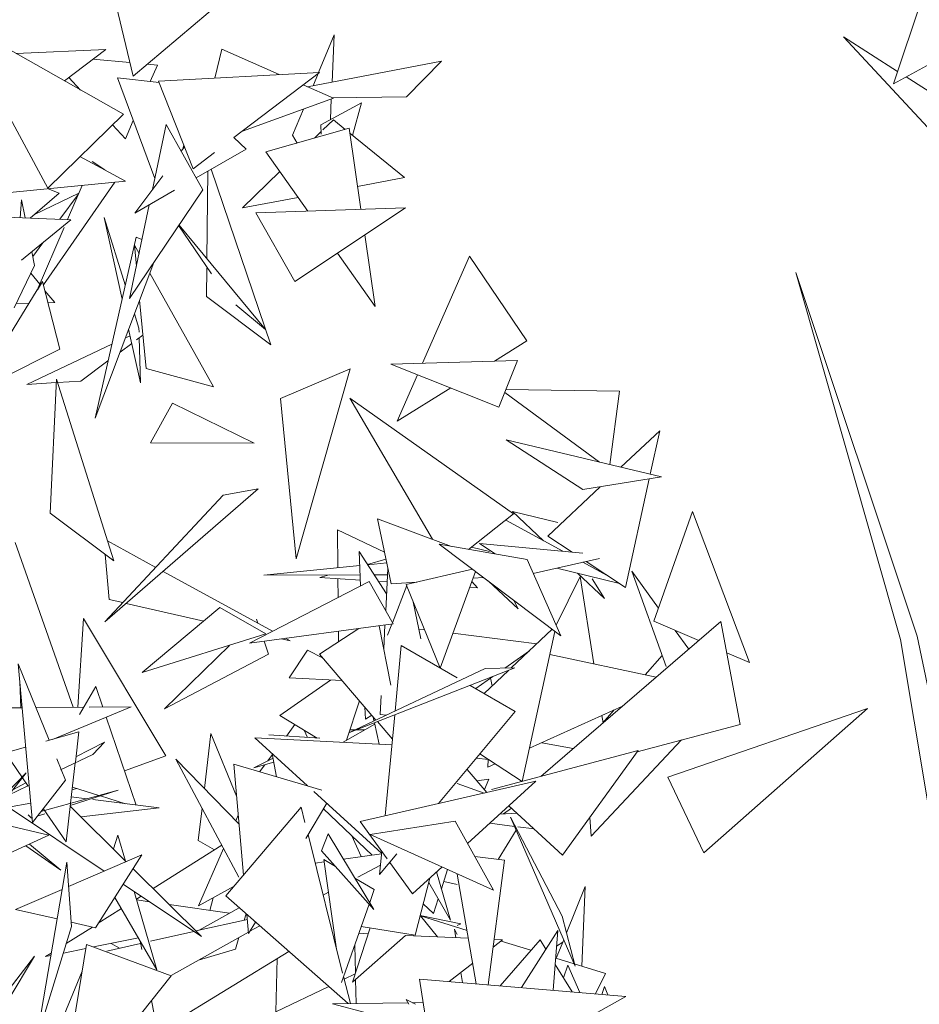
# Model space of a CAD drawing. Header units: metres. Extents: x -14.5 to 13.1, y -18.9 to 3.3.
# Tile 173 of 216: x 11.171 to 11.345, y 2.838 to 3.028. Entities that reach past the tile are written whole.
import ezdxf

# ---------------------------------------------------------------- set-up
doc = ezdxf.new("R2010")
doc.units = ezdxf.units.M
doc.layers.add('G-IMPT', color=7, linetype='Continuous', lineweight=5)
doc.layers.add('L-PLNT', color=7, linetype='Continuous', lineweight=5, true_color=0x005900)

# ---------------------------------------------------------------- blocks, each defined once
blk = doc.blocks.new('ÁRVORES ORNAMENTAIS - Pequeno e Médio Porte - Ipê-roxo-2940656-CORTE_CALÇADA')
at = {"layer": 'G-IMPT', "color": 253, "true_color": 0xaaaaaa}
for p, q in [((7.50855, 3.03213), (7.51221, 3.01668)), ((7.66495, 3.03338), (7.65887, 3.01522)), ((7.51221, 3.01668), (7.52959, 3.03132)), ((7.49573, 2.99509), (7.4783, 3.0275)), ((7.51034, 3.00932), (7.4783, 3.0275)), ((7.67935, 3.02636), (7.65887, 3.01522)), ((7.548, 3.0174), (7.55101, 3.02463)), ((7.55059, 3.01551), (7.55101, 3.02463)), ((7.65966, 3.0176), (7.64923, 3.02428)), ((7.6689, 3.00311), (7.64923, 3.02428)), ((7.48968, 3.02105), (7.50697, 3.02183)), ((7.49895, 3.01578), (7.50697, 3.02183)), ((7.5293, 3.02186), (7.52798, 3.01632)), ((7.5293, 3.02186), (7.54041, 3.01699)), ((7.51159, 3.0193), (7.50445, 3.01993)), ((7.51691, 3.01882), (7.51496, 3.019)), ((7.51552, 3.01563), (7.51691, 3.01882)), ((7.5717, 3.01955), (7.54586, 3.0146)), ((7.56497, 3.01269), (7.5717, 3.01955)), ((7.51709, 3.01574), (7.54819, 3.01741)), ((7.53166, 3.00482), (7.54819, 3.01741)), ((7.54693, 3.01481), (7.54792, 3.0172)), ((7.50208, 3.01401), (7.49984, 3.01645)), ((7.51721, 3.01544), (7.5092, 3.01633)), ((7.5092, 3.01633), (7.51639, 2.99693)), ((7.52378, 2.99881), (7.51709, 3.01574)), ((7.545, 3.01498), (7.55084, 3.01242)), ((7.68349, 3.00235), (7.66131, 3.01655)), ((7.53332, 3.00608), (7.55084, 3.01242)), ((7.54841, 3.0073), (7.55627, 3.01155)), ((7.55026, 3.0083), (7.55044, 3.01228)), ((7.56497, 3.01269), (7.55059, 3.01253)), ((7.55627, 3.01155), (7.55454, 3.00526)), ((7.49573, 2.99509), (7.51034, 3.00932)), ((7.54298, 3.00529), (7.54507, 3.01033)), ((7.51071, 3.00457), (7.51225, 3.00811)), ((7.51858, 3.00734), (7.51595, 2.99482)), ((7.52567, 2.99472), (7.51858, 3.00734)), ((7.55084, 3.00827), (7.54881, 3.0063)), ((7.55312, 3.00641), (7.55084, 3.00827)), ((7.51071, 3.00457), (7.50824, 3.00727)), ((7.55387, 3.00663), (7.53783, 3.00207)), ((7.54848, 3.00598), (7.54719, 3.00473)), ((7.54841, 3.0073), (7.5485, 3.00549)), ((7.55387, 3.00663), (7.55615, 2.991)), ((7.56458, 2.99711), (7.55401, 3.0057)), ((7.53399, 3.00257), (7.53161, 3.00487)), ((7.54298, 3.00529), (7.54386, 3.00378)), ((7.5221, 3.00304), (7.52147, 3.0022)), ((7.52198, 3.00336), (7.52181, 3.00265)), ((7.52378, 2.99881), (7.52788, 3.00193)), ((7.53399, 3.00257), (7.52436, 2.99705)), ((7.53783, 3.00207), (7.54589, 2.99064)), ((7.50196, 3.00115), (7.51071, 2.99644)), ((7.50433, 3.00024), (7.50673, 2.99858)), ((7.52644, 2.98144), (7.5266, 2.99833)), ((7.53879, 2.96487), (7.52726, 2.99871)), ((7.54052, 2.99826), (7.53332, 2.99127)), ((7.48636, 2.99401), (7.51071, 2.99644)), ((7.50871, 2.99624), (7.49493, 2.9764)), ((7.51793, 2.99746), (7.51254, 2.99027)), ((7.56458, 2.99711), (7.55551, 2.99541)), ((7.49232, 2.98928), (7.49795, 2.99413)), ((7.49316, 2.99), (7.50172, 2.99413)), ((7.49795, 2.99413), (7.49582, 2.99495)), ((7.50235, 2.9956), (7.49953, 2.989)), ((7.52567, 2.99472), (7.51152, 2.97378)), ((7.52021, 2.99466), (7.51254, 2.99027)), ((7.49069, 2.99282), (7.49045, 2.98936)), ((7.49069, 2.99282), (7.49138, 2.98932)), ((7.49809, 2.98906), (7.50161, 2.99386)), ((7.54404, 2.99327), (7.53332, 2.99127)), ((7.51533, 2.99186), (7.51152, 2.97378)), ((7.53585, 2.9903), (7.56474, 2.9913)), ((7.54338, 2.97704), (7.53585, 2.9903)), ((7.54338, 2.97704), (7.56474, 2.9913)), ((7.48051, 2.98975), (7.5002, 2.98897)), ((7.49068, 2.98118), (7.5002, 2.98897)), ((7.5107, 2.97643), (7.50663, 2.9894)), ((7.51007, 2.97368), (7.50663, 2.9894)), ((7.49889, 2.9875), (7.49372, 2.9754)), ((7.52734, 2.97851), (7.52101, 2.98783)), ((7.52108, 2.98793), (7.53773, 2.96778)), ((7.49285, 2.98189), (7.4948, 2.98455)), ((7.51278, 2.98561), (7.50486, 2.95068)), ((7.51278, 2.98561), (7.51392, 2.98519)), ((7.55688, 2.98605), (7.5589, 2.97222)), ((7.49267, 2.98281), (7.49319, 2.98017)), ((7.51284, 2.98002), (7.51245, 2.98408)), ((7.51335, 2.98246), (7.51245, 2.98408)), ((7.51623, 2.98075), (7.50486, 2.95068)), ((7.55161, 2.98253), (7.5589, 2.97222)), ((7.5771, 2.98192), (7.56805, 2.9613)), ((7.5771, 2.98192), (7.58815, 2.96559)), ((7.49319, 2.98017), (7.48925, 2.972)), ((7.52638, 2.97418), (7.52643, 2.97966)), ((7.49247, 2.97867), (7.4942, 2.97653)), ((7.49476, 2.97708), (7.49374, 2.97544)), ((7.49808, 2.964), (7.49476, 2.97708)), ((7.52772, 2.95672), (7.51545, 2.97869)), ((7.66021, 2.908), (7.64006, 2.9788)), ((7.66345, 2.90863), (7.64006, 2.9788)), ((7.49373, 2.97543), (7.48144, 2.95564)), ((7.49521, 2.97529), (7.49708, 2.97299)), ((7.51473, 2.96026), (7.51347, 2.97344)), ((7.53879, 2.96487), (7.52638, 2.97418)), ((7.48963, 2.97279), (7.49213, 2.97285)), ((7.4958, 2.97296), (7.49708, 2.97299)), ((7.53205, 2.97257), (7.53773, 2.96778)), ((7.51333, 2.96803), (7.51247, 2.9708)), ((7.51362, 2.95748), (7.51135, 2.96785)), ((7.51333, 2.96803), (7.51335, 2.96728)), ((7.51162, 2.96661), (7.51072, 2.96619)), ((7.51411, 2.96673), (7.51288, 2.96582)), ((7.51338, 2.96619), (7.51362, 2.95748)), ((7.58815, 2.96559), (7.58189, 2.96171)), ((7.49808, 2.964), (7.48144, 2.95564)), ((7.50809, 2.96495), (7.49169, 2.95721)), ((7.51195, 2.96513), (7.50969, 2.96345)), ((7.58637, 2.96185), (7.56191, 2.96112)), ((7.58277, 2.95284), (7.58637, 2.96185)), ((7.50736, 2.96173), (7.50211, 2.95783)), ((7.51473, 2.96026), (7.52772, 2.95672)), ((7.54066, 2.95446), (7.55406, 2.96022)), ((7.55406, 2.96022), (7.54367, 2.92354)), ((7.58277, 2.95284), (7.56191, 2.96112)), ((7.49621, 2.93239), (7.49742, 2.95824)), ((7.50847, 2.92316), (7.49742, 2.95824)), ((7.56707, 2.95907), (7.56313, 2.95009)), ((7.49739, 2.95755), (7.49169, 2.95721)), ((7.50211, 2.95783), (7.49763, 2.95756)), ((7.5735, 2.95652), (7.56313, 2.95009)), ((7.60603, 2.95593), (7.58413, 2.95624)), ((7.54066, 2.95446), (7.54367, 2.92354)), ((7.56997, 2.92732), (7.55401, 2.95458)), ((7.58559, 2.93221), (7.55401, 2.95458)), ((7.60216, 2.94221), (7.58389, 2.95566)), ((7.60603, 2.95593), (7.60414, 2.94174)), ((7.51983, 2.95356), (7.51557, 2.94591)), ((7.53553, 2.94586), (7.51983, 2.95356)), ((7.60632, 2.94122), (7.61379, 2.94827)), ((7.61197, 2.93988), (7.61379, 2.94827)), ((7.53553, 2.94586), (7.51557, 2.94591)), ((7.59898, 2.93692), (7.58416, 2.94649)), ((7.58416, 2.94649), (7.61412, 2.93937)), ((7.59898, 2.93692), (7.61412, 2.93937)), ((7.60721, 2.91805), (7.61177, 2.93899)), ((7.53631, 2.93708), (7.50678, 2.91139)), ((7.53631, 2.93708), (7.52958, 2.93583)), ((7.59221, 2.92792), (7.60233, 2.93746)), ((7.52958, 2.93583), (7.50678, 2.91139)), ((7.50847, 2.92316), (7.49621, 2.93239)), ((7.57693, 2.92538), (7.58559, 2.93221)), ((7.59416, 2.93054), (7.58541, 2.93271)), ((7.59137, 2.92705), (7.58541, 2.93271)), ((7.61268, 2.9115), (7.62014, 2.93267)), ((7.63114, 2.90352), (7.62014, 2.93267)), ((7.56197, 2.91875), (7.55935, 2.93128)), ((7.55935, 2.93128), (7.57362, 2.92596)), ((7.5841, 2.93103), (7.59508, 2.92502)), ((7.55162, 2.92914), (7.56069, 2.92487)), ((7.55162, 2.92914), (7.55169, 2.92183)), ((7.59221, 2.92792), (7.59687, 2.92485)), ((7.50062, 2.8949), (7.48944, 2.92672)), ((7.50726, 2.92701), (7.51659, 2.92191)), ((7.58824, 2.9234), (7.57127, 2.92637)), ((7.59471, 2.90869), (7.57127, 2.92637)), ((7.57748, 2.92581), (7.58097, 2.92495)), ((7.58203, 2.92449), (7.57904, 2.92651)), ((7.57904, 2.92651), (7.59895, 2.92466)), ((7.50684, 2.92439), (7.50758, 2.91571)), ((7.5611, 2.91678), (7.55584, 2.92499)), ((7.55608, 2.91833), (7.55584, 2.92499)), ((7.55594, 2.92225), (7.53745, 2.92042)), ((7.56098, 2.92347), (7.55744, 2.92249)), ((7.56113, 2.92277), (7.55749, 2.92241)), ((7.58824, 2.9234), (7.59471, 2.90869)), ((7.5894, 2.92075), (7.60215, 2.92363)), ((7.59894, 2.92291), (7.60423, 2.92001)), ((7.5996, 2.92306), (7.60721, 2.91805)), ((7.51799, 2.92114), (7.53912, 2.90959)), ((7.556, 2.92044), (7.53745, 2.92042)), ((7.55004, 2.92044), (7.54824, 2.91994)), ((7.56129, 2.92045), (7.55875, 2.92044)), ((7.56093, 2.91353), (7.56136, 2.92169)), ((7.56491, 2.91862), (7.57768, 2.92154)), ((7.57825, 2.92111), (7.57144, 2.90245)), ((7.5938, 2.91077), (7.59844, 2.92015)), ((7.59395, 2.92178), (7.60604, 2.91882)), ((7.60311, 2.91591), (7.59796, 2.9208)), ((7.60107, 2.90328), (7.59844, 2.92015)), ((7.61503, 2.90277), (7.60838, 2.92115)), ((7.61358, 2.91406), (7.60838, 2.92115)), ((7.55776, 2.91919), (7.53464, 2.90729)), ((7.55604, 2.91943), (7.54824, 2.91994)), ((7.55172, 2.9197), (7.55175, 2.9161)), ((7.56235, 2.91098), (7.55776, 2.91919)), ((7.56122, 2.91909), (7.55955, 2.9192)), ((7.56197, 2.91875), (7.56695, 2.91908)), ((7.56223, 2.9112), (7.56499, 2.9184)), ((7.56491, 2.91862), (7.57144, 2.90247)), ((7.57861, 2.91796), (7.57714, 2.91806)), ((7.57754, 2.91917), (7.57861, 2.91796)), ((7.57778, 2.9198), (7.5798, 2.91994)), ((7.58073, 2.91924), (7.5865, 2.91392)), ((7.60079, 2.9197), (7.60311, 2.91591)), ((7.50758, 2.91571), (7.51024, 2.9151)), ((7.51088, 2.91496), (7.52584, 2.91154)), ((7.56773, 2.90813), (7.56626, 2.91526)), ((7.5865, 2.91392), (7.58568, 2.9155)), ((7.52893, 2.91413), (7.51398, 2.9016)), ((7.52893, 2.91413), (7.53778, 2.90905)), ((7.50152, 2.89491), (7.50265, 2.91205)), ((7.51852, 2.88554), (7.50265, 2.91205)), ((7.56235, 2.91098), (7.53464, 2.90729)), ((7.536, 2.91194), (7.53627, 2.91115)), ((7.55968, 2.91063), (7.56191, 2.8992)), ((7.56054, 2.9062), (7.56078, 2.91077)), ((7.5613, 2.9088), (7.56213, 2.91095)), ((7.6256, 2.91145), (7.59083, 2.88157)), ((7.61268, 2.9115), (7.62131, 2.90777)), ((7.6256, 2.91145), (7.62929, 2.89158)), ((7.53778, 2.90905), (7.51398, 2.9016)), ((7.54819, 2.90513), (7.55576, 2.9101)), ((7.55181, 2.90958), (7.55183, 2.90752)), ((7.56734, 2.91001), (7.56844, 2.90988)), ((7.5739, 2.90919), (7.59007, 2.90716)), ((7.58511, 2.90249), (7.59304, 2.90995)), ((7.58728, 2.88062), (7.59358, 2.90954)), ((7.6194, 2.90612), (7.61675, 2.90974)), ((7.67883, 2.83492), (7.66345, 2.90863)), ((7.53078, 2.90686), (7.51824, 2.89464)), ((7.53747, 2.90766), (7.53833, 2.90519)), ((7.54084, 2.90811), (7.54253, 2.90773)), ((7.54163, 2.90822), (7.54253, 2.90773)), ((7.56394, 2.9068), (7.56274, 2.89419)), ((7.56394, 2.9068), (7.57474, 2.90056)), ((7.67246, 2.83475), (7.66021, 2.908)), ((7.53833, 2.90519), (7.51824, 2.89464)), ((7.54585, 2.90595), (7.54232, 2.90057)), ((7.54885, 2.90436), (7.54585, 2.90595)), ((7.54819, 2.90513), (7.55906, 2.89245)), ((7.5839, 2.90247), (7.58865, 2.90582)), ((7.59261, 2.90508), (7.61312, 2.90072)), ((7.61425, 2.90493), (7.61096, 2.90118)), ((7.62672, 2.90543), (7.63114, 2.90352)), ((7.49604, 2.88854), (7.49004, 2.9033)), ((7.49279, 2.87271), (7.49004, 2.9033)), ((7.58583, 2.9025), (7.55398, 2.89006)), ((7.58015, 2.90241), (7.55398, 2.89006)), ((7.5799, 2.89758), (7.58462, 2.90202)), ((7.58583, 2.9025), (7.58015, 2.90241)), ((7.49052, 2.89482), (7.49035, 2.89986)), ((7.54053, 2.8933), (7.55031, 2.90016)), ((7.55254, 2.90005), (7.54232, 2.90057)), ((7.57721, 2.89913), (7.58592, 2.8941)), ((7.57829, 2.89851), (7.5816, 2.90084)), ((7.58116, 2.90054), (7.58146, 2.89905)), ((7.50185, 2.89352), (7.505, 2.89895)), ((7.505, 2.89895), (7.50636, 2.89495)), ((7.55988, 2.89354), (7.56007, 2.89718)), ((7.5534, 2.88854), (7.5559, 2.89614)), ((7.47852, 2.89471), (7.4908, 2.89482)), ((7.49348, 2.89484), (7.50266, 2.89492)), ((7.49666, 2.88872), (7.51183, 2.895)), ((7.50376, 2.89493), (7.51183, 2.895)), ((7.55702, 2.8926), (7.55693, 2.89493)), ((7.55824, 2.8934), (7.55702, 2.8926)), ((7.55988, 2.89354), (7.56107, 2.89341)), ((7.56267, 2.89345), (7.56082, 2.87395)), ((7.58592, 2.8941), (7.57113, 2.87633)), ((7.58867, 2.88699), (7.60662, 2.89514)), ((7.605, 2.8944), (7.60284, 2.89194)), ((7.61537, 2.88144), (7.6539, 2.89468)), ((7.62232, 2.86681), (7.6539, 2.89468)), ((7.50702, 2.89301), (7.5128, 2.87604)), ((7.54774, 2.88896), (7.54053, 2.8933)), ((7.54177, 2.88935), (7.54343, 2.89156)), ((7.55881, 2.89163), (7.55271, 2.88815)), ((7.55849, 2.89312), (7.55867, 2.89227)), ((7.55875, 2.89192), (7.55965, 2.8878)), ((7.55932, 2.89214), (7.56222, 2.88876)), ((7.60285, 2.8919), (7.60262, 2.89332)), ((7.62929, 2.89158), (7.60947, 2.88634)), ((7.50176, 2.89018), (7.49538, 2.88835)), ((7.50176, 2.89018), (7.50108, 2.88433)), ((7.52595, 2.87922), (7.52721, 2.88983)), ((7.53217, 2.87779), (7.52721, 2.88983)), ((7.5384, 2.88957), (7.54821, 2.88893)), ((7.5452, 2.89049), (7.54583, 2.88909)), ((7.55499, 2.89054), (7.55405, 2.89053)), ((7.55692, 2.89055), (7.55521, 2.89054)), ((7.5067, 2.8882), (7.50119, 2.88534)), ((7.5067, 2.8882), (7.50443, 2.88583)), ((7.54583, 2.87978), (7.53566, 2.88902)), ((7.56212, 2.88767), (7.53566, 2.88902)), ((7.59102, 2.88806), (7.59711, 2.88697)), ((7.60054, 2.87006), (7.618, 2.8886)), ((7.49148, 2.88724), (7.48759, 2.88612)), ((7.48759, 2.88612), (7.49196, 2.87969)), ((7.50443, 2.88583), (7.49823, 2.88283)), ((7.53817, 2.88455), (7.53908, 2.88578)), ((7.53905, 2.88594), (7.53985, 2.8815)), ((7.57912, 2.88593), (7.58727, 2.88062)), ((7.58133, 2.87903), (7.60965, 2.88659)), ((7.59503, 2.8664), (7.60965, 2.88659)), ((7.49834, 2.8829), (7.49749, 2.88498)), ((7.50106, 2.8842), (7.50015, 2.8764)), ((7.51852, 2.88554), (7.51055, 2.88264)), ((7.53261, 2.86216), (7.52042, 2.88489)), ((7.53264, 2.87237), (7.52042, 2.88489)), ((7.53163, 2.88395), (7.54861, 2.8789)), ((7.53163, 2.88395), (7.5335, 2.86253)), ((7.53921, 2.88507), (7.53548, 2.88323)), ((7.53935, 2.8843), (7.53548, 2.88323)), ((7.58078, 2.88484), (7.57839, 2.88506)), ((7.5807, 2.88485), (7.58066, 2.88335)), ((7.58066, 2.88335), (7.58208, 2.884)), ((7.47397, 2.86406), (7.49156, 2.88223)), ((7.48113, 2.86906), (7.49156, 2.88223)), ((7.49916, 2.88086), (7.49834, 2.88288)), ((7.5366, 2.88247), (7.53761, 2.88382)), ((7.58045, 2.87848), (7.57662, 2.88293)), ((7.49153, 2.88032), (7.48901, 2.87901)), ((7.49916, 2.88086), (7.49279, 2.87271)), ((7.55602, 2.87285), (7.58987, 2.88065)), ((7.5799, 2.87835), (7.57474, 2.88019)), ((7.57672, 2.86861), (7.58987, 2.88065)), ((7.58081, 2.88104), (7.57853, 2.88071)), ((7.58081, 2.88104), (7.57997, 2.87903)), ((7.62232, 2.86681), (7.61537, 2.88144)), ((7.49191, 2.87977), (7.48819, 2.87797)), ((7.50931, 2.87893), (7.49444, 2.87482)), ((7.50931, 2.87893), (7.50009, 2.87594)), ((7.50127, 2.87927), (7.50047, 2.87897)), ((7.50051, 2.8795), (7.50562, 2.87791)), ((7.56013, 2.86679), (7.5471, 2.87863)), ((7.49245, 2.87642), (7.48819, 2.87566)), ((7.50014, 2.87635), (7.49927, 2.86894)), ((7.50325, 2.87725), (7.50029, 2.87763)), ((7.51722, 2.87548), (7.50444, 2.8771)), ((7.50589, 2.87782), (7.51075, 2.8763)), ((7.54958, 2.87638), (7.5455, 2.8696)), ((7.48819, 2.87566), (7.50662, 2.86329)), ((7.49518, 2.87435), (7.4937, 2.87387)), ((7.49488, 2.87539), (7.49927, 2.86894)), ((7.50008, 2.87583), (7.51086, 2.86512)), ((7.51722, 2.87548), (7.50216, 2.87377)), ((7.52477, 2.86921), (7.5255, 2.87542)), ((7.5301, 2.85852), (7.54463, 2.87563)), ((7.54463, 2.87563), (7.54536, 2.8727)), ((7.55831, 2.86639), (7.54893, 2.8753)), ((7.58629, 2.87446), (7.58292, 2.87428)), ((7.58522, 2.87545), (7.58364, 2.87432)), ((7.58471, 2.87592), (7.59503, 2.8664)), ((7.4844, 2.87295), (7.49596, 2.87022)), ((7.49196, 2.87414), (7.49259, 2.87351)), ((7.53249, 2.87412), (7.53201, 2.87302)), ((7.56121, 2.86566), (7.55602, 2.87285)), ((7.57431, 2.87294), (7.55794, 2.87037)), ((7.57431, 2.87294), (7.58175, 2.8596)), ((7.58102, 2.87254), (7.58579, 2.87193)), ((7.5975, 2.84494), (7.58501, 2.87373)), ((7.59499, 2.85461), (7.58501, 2.87373)), ((7.60054, 2.87006), (7.60034, 2.87373)), ((7.58264, 2.86556), (7.5861, 2.87123)), ((7.58644, 2.87185), (7.58956, 2.87145)), ((7.48229, 2.86403), (7.49596, 2.87022)), ((7.5084, 2.86757), (7.50929, 2.87023)), ((7.50929, 2.87023), (7.51073, 2.86525)), ((7.52477, 2.86921), (7.5279, 2.86743)), ((7.54595, 2.87034), (7.55263, 2.84364)), ((7.54982, 2.87046), (7.54854, 2.86719)), ((7.54982, 2.87046), (7.55865, 2.85592)), ((7.55442, 2.87009), (7.55622, 2.8661)), ((7.55794, 2.87037), (7.58175, 2.8596)), ((7.4915, 2.8682), (7.49826, 2.86346)), ((7.49224, 2.86853), (7.49826, 2.86346)), ((7.52931, 2.86832), (7.51607, 2.85994)), ((7.52966, 2.86766), (7.52481, 2.85659)), ((7.55865, 2.85592), (7.54854, 2.86719)), ((7.56016, 2.86711), (7.55974, 2.86263)), ((7.49943, 2.86504), (7.49352, 2.8306)), ((7.50033, 2.85262), (7.49943, 2.86504)), ((7.49977, 2.86032), (7.51392, 2.86644)), ((7.50494, 2.85238), (7.51392, 2.86644)), ((7.54733, 2.86484), (7.54905, 2.86508)), ((7.55147, 2.84827), (7.54898, 2.86553)), ((7.55122, 2.8642), (7.54898, 2.86553)), ((7.55277, 2.86561), (7.56012, 2.86665)), ((7.56306, 2.86662), (7.55974, 2.86263)), ((7.56611, 2.85889), (7.5617, 2.86499)), ((7.5781, 2.86613), (7.58384, 2.86541)), ((7.58384, 2.86541), (7.5807, 2.84136)), ((7.51222, 2.86377), (7.52537, 2.85071)), ((7.55991, 2.86443), (7.55554, 2.86216)), ((7.56611, 2.85889), (7.5718, 2.8641)), ((7.57075, 2.86313), (7.57344, 2.85382)), ((7.57168, 2.8599), (7.57285, 2.86362)), ((7.55873, 2.85972), (7.55499, 2.86195)), ((7.56663, 2.85095), (7.56946, 2.86196)), ((7.56923, 2.86107), (7.57344, 2.85382)), ((7.57474, 2.86072), (7.57213, 2.86131)), ((7.57474, 2.86271), (7.57841, 2.84155)), ((7.48953, 2.85589), (7.49853, 2.85978)), ((7.51032, 2.86081), (7.52537, 2.85071)), ((7.51243, 2.85939), (7.5168, 2.84426)), ((7.53168, 2.86039), (7.52481, 2.85659)), ((7.54989, 2.85921), (7.54887, 2.85867)), ((7.55785, 2.85724), (7.55873, 2.85972)), ((7.59582, 2.8514), (7.59943, 2.86035)), ((7.59875, 2.84496), (7.59943, 2.86035)), ((7.50868, 2.85824), (7.5168, 2.84426)), ((7.51378, 2.85849), (7.51286, 2.8579)), ((7.5129, 2.85775), (7.5154, 2.85739)), ((7.52762, 2.85815), (7.52704, 2.85572)), ((7.5301, 2.85852), (7.55368, 2.83773)), ((7.57017, 2.85512), (7.57106, 2.85792)), ((7.49754, 2.85406), (7.48953, 2.85589)), ((7.50995, 2.85606), (7.50549, 2.85324)), ((7.51919, 2.85685), (7.5308, 2.85518)), ((7.53269, 2.85624), (7.52495, 2.85189)), ((7.5524, 2.84181), (7.55774, 2.85694)), ((7.57017, 2.85512), (7.56819, 2.857)), ((7.52432, 2.85175), (7.53425, 2.85399)), ((7.53365, 2.85385), (7.53402, 2.85506)), ((7.53416, 2.85494), (7.53448, 2.85127)), ((7.53581, 2.85348), (7.53448, 2.85127)), ((7.56761, 2.85475), (7.57545, 2.85315)), ((7.57662, 2.85186), (7.56763, 2.85466)), ((7.57091, 2.8506), (7.56763, 2.85466)), ((7.5975, 2.84494), (7.59499, 2.85461)), ((7.50033, 2.85262), (7.49352, 2.8306)), ((7.50435, 2.85251), (7.49931, 2.84933)), ((7.50494, 2.85238), (7.50027, 2.85344)), ((7.51559, 2.84978), (7.52394, 2.85166)), ((7.53473, 2.85169), (7.53664, 2.85275)), ((7.55792, 2.85234), (7.55453, 2.84189)), ((7.56663, 2.85095), (7.55622, 2.85261)), ((7.57474, 2.85108), (7.57422, 2.85209)), ((7.57446, 2.85044), (7.57422, 2.85209)), ((7.57474, 2.85282), (7.57545, 2.85315)), ((7.58715, 2.84082), (7.59414, 2.85183)), ((7.59326, 2.8403), (7.59414, 2.85183)), ((7.51324, 2.8504), (7.50455, 2.84866)), ((7.51354, 2.84986), (7.51387, 2.8482)), ((7.51953, 2.84316), (7.53446, 2.85153)), ((7.53193, 2.84821), (7.53263, 2.8505)), ((7.56475, 2.85086), (7.55453, 2.84189)), ((7.55576, 2.8513), (7.55756, 2.85122)), ((7.56475, 2.85089), (7.57689, 2.85033)), ((7.58164, 2.8486), (7.58346, 2.85002)), ((7.58184, 2.8501), (7.58346, 2.85002)), ((7.58301, 2.84117), (7.59071, 2.85007)), ((7.58894, 2.84802), (7.58319, 2.84981)), ((7.59185, 2.84822), (7.59071, 2.85007)), ((7.59384, 2.84649), (7.59528, 2.85006)), ((7.50324, 2.84914), (7.49811, 2.81833)), ((7.50311, 2.84837), (7.49875, 2.84749)), ((7.51953, 2.84312), (7.50324, 2.84914)), ((7.50716, 2.84788), (7.51365, 2.84934)), ((7.50958, 2.84842), (7.50796, 2.84934)), ((7.51693, 2.83231), (7.54225, 2.84781)), ((7.53193, 2.84821), (7.52479, 2.84611)), ((7.55508, 2.84359), (7.55495, 2.84902)), ((7.59391, 2.8488), (7.59508, 2.84957)), ((7.47683, 2.82563), (7.49319, 2.84687)), ((7.48813, 2.83839), (7.49319, 2.84687)), ((7.49642, 2.84749), (7.49534, 2.84681)), ((7.49633, 2.84701), (7.49534, 2.84681)), ((7.54, 2.84643), (7.53973, 2.83617)), ((7.60335, 2.84353), (7.59373, 2.84653)), ((7.50238, 2.84398), (7.49341, 2.82244)), ((7.57319, 2.842), (7.57772, 2.84554)), ((7.59689, 2.83999), (7.59364, 2.8453)), ((7.59605, 2.84513), (7.59524, 2.84268)), ((7.59605, 2.84513), (7.59838, 2.83987)), ((7.51953, 2.84312), (7.49763, 2.81546)), ((7.5528, 2.84295), (7.55411, 2.83774)), ((7.55293, 2.84245), (7.55503, 2.84345)), ((7.55522, 2.83776), (7.55511, 2.8424)), ((7.57001, 2.82578), (7.56747, 2.84248)), ((7.56747, 2.84248), (7.60723, 2.83912)), ((7.57573, 2.84178), (7.57544, 2.84375)), ((7.60335, 2.84353), (7.6014, 2.83961)), ((7.53973, 2.83617), (7.54994, 2.84103)), ((7.60261, 2.83951), (7.60314, 2.84105)), ((7.60378, 2.83941), (7.60314, 2.84105)), ((7.51576, 2.83836), (7.51693, 2.83231)), ((7.56665, 2.83764), (7.56488, 2.8385)), ((7.56542, 2.83761), (7.56488, 2.8385)), ((7.57959, 2.82367), (7.60723, 2.83912)), ((7.5507, 2.83769), (7.56524, 2.8379)), ((7.5507, 2.83769), (7.55792, 2.83576)), ((7.56608, 2.83791), (7.56816, 2.83794))]:
    blk.add_line(p, q, dxfattribs=at)

msp = doc.modelspace()

# ---------------------------------------------------------------- block references
at = {"layer": 'L-PLNT', "color": 253, "true_color": 0xaaaaaa}
msp.add_blockref('ÁRVORES ORNAMENTAIS - Pequeno e Médio Porte - Ipê-roxo-2940656-CORTE_CALÇADA', (3.68079, 0), dxfattribs=at)

doc.saveas('drawing.dxf')
